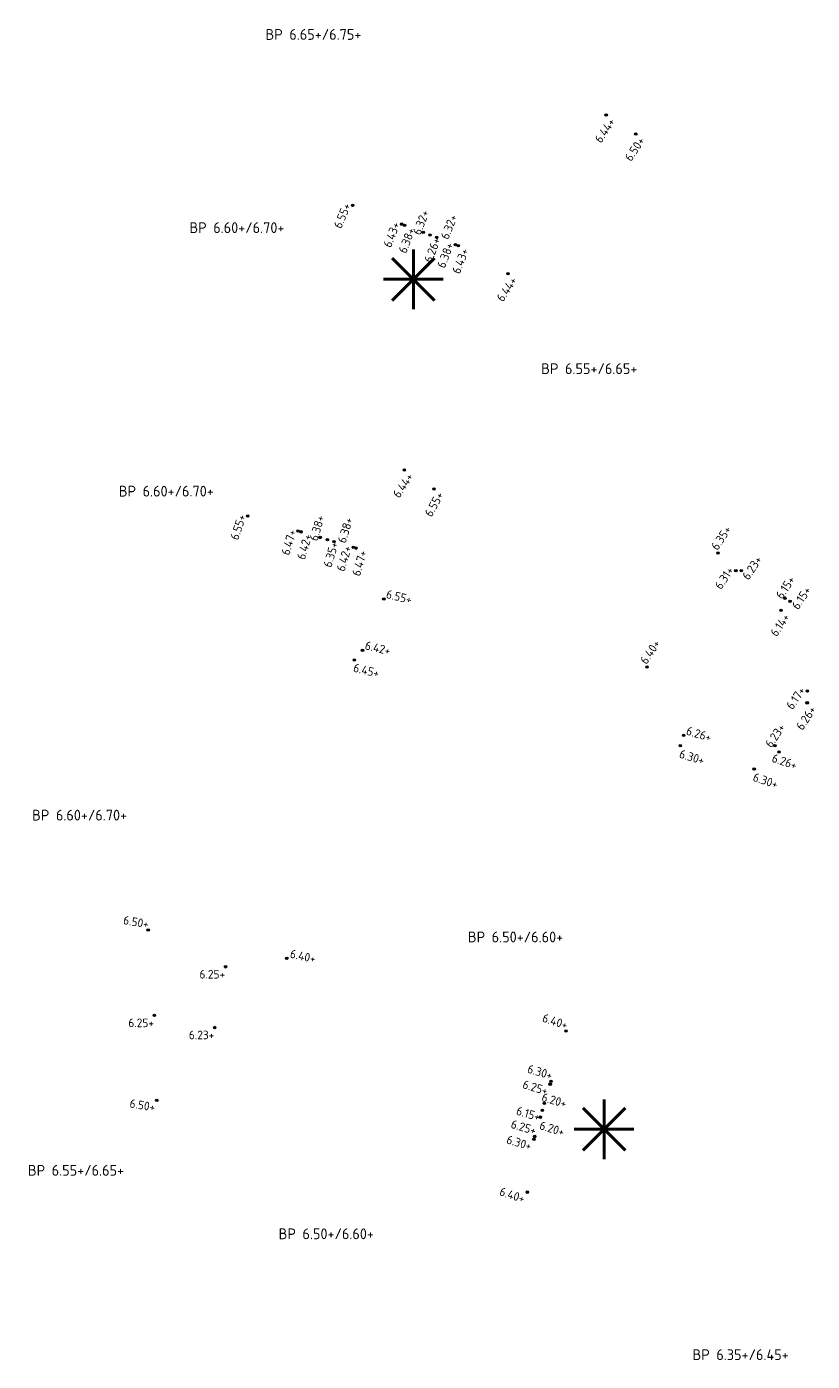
# Model space of a CAD drawing. Extents: x 168267 to 168723, y 448732 to 449595.
# Tile 25 of 32: x 168363 to 168428, y 449358 to 449469. Entities that reach past the tile are written whole.
import ezdxf
from ezdxf.enums import TextEntityAlignment as Align

# ---------------------------------------------------------------- set-up
doc = ezdxf.new("R2010")
doc.units = 0
doc.header["$MEASUREMENT"] = 0
for name, color, linetype, lineweight in [('N-PV-OG-SP_PEIL_0200_BOUWPEIL-T', 30, 'Continuous', 0), ('N-PV-OG-SP_PEIL_0500_KAVELPEIL-S', 140, 'Continuous', 0), ('N-PV-OG-SP_PEIL_0500_WEGPEIL-S', 210, 'Continuous', 0), ('N-PV-OG-SP_PEIL_0500_WEGPEIL_GOOT-S', 190, 'Continuous', 0), ('N-PV-OG-SP_PEIL_BOUWPEIL-S', 30, 'Continuous', 0), ('N-PV-VH-DREMPEL-S', 30, 'Continuous', 25)]:
    doc.layers.add(name, color=color, linetype=linetype, lineweight=lineweight)
doc.styles.add('NLCS-ISO', font='NLCS-ISO.ttf')

# ---------------------------------------------------------------- blocks, each defined once
blk = doc.blocks.new('*U7')
h = blk.add_hatch(color=256)
h.dxf.hatch_style = 1
edge = h.paths.add_edge_path()
edge.add_arc((0, 0), 0.25, 0, 360)
blk.add_circle((0, 0), 0.25)
at = {"ltscale": 0.1, "style": 'NLCS-ISO'}
blk.add_attdef('NAP', text='', height=1.8, dxfattribs=at).set_placement((-0.09, -2.99), align=Align.BOTTOM_RIGHT)
blk = doc.blocks.new('SOG-PEIL_BOUWPEIL-SO')
at = {"layer": 'Defpoints'}
blk.add_point((0, 0), dxfattribs=at)
at = {"layer": 'N-PV-OG-SP_PEIL_0200_BOUWPEIL-T', "style": 'NLCS-ISO'}
for tag in ['BOUWPEIL-DEF', 'BOUWPEIL-SP']:
    blk.add_attdef(tag, text='', height=0.9, dxfattribs=at).set_placement((0, 0), align=Align.MIDDLE)
blk = doc.blocks.new('*U17')
h = blk.add_hatch(color=256)
h.dxf.hatch_style = 1
edge = h.paths.add_edge_path()
edge.add_arc((0, 0), 0.25, 0, 360)
blk.add_circle((0, 0), 0.25)
at = {"ltscale": 0.1, "style": 'NLCS-ISO'}
blk.add_attdef('NAP', text='', height=1.8, dxfattribs=at).set_placement((4.41, -2.99), align=Align.BOTTOM_RIGHT)
blk = doc.blocks.new('*U15')
h = blk.add_hatch(color=256)
h.dxf.hatch_style = 1
edge = h.paths.add_edge_path()
edge.add_arc((0, 0), 0.25, 0, 360)
blk.add_circle((0, 0), 0.25)
at = {"ltscale": 0.1, "style": 'NLCS-ISO'}
blk.add_attdef('NAP', text='', height=1.8, dxfattribs=at).set_placement((4.41, -0.25), align=Align.BOTTOM_RIGHT)
blk = doc.blocks.new('*U3')
h = blk.add_hatch(color=256)
h.dxf.hatch_style = 1
edge = h.paths.add_edge_path()
edge.add_arc((0, 0), 0.25, 0, 360)
blk.add_circle((0, 0), 0.25)
at = {"ltscale": 0.1, "style": 'NLCS-ISO'}
blk.add_attdef('NAP', text='', height=1.8, dxfattribs=at).set_placement((-0.09, -2.99), align=Align.BOTTOM_RIGHT)
blk = doc.blocks.new('*U4')
h = blk.add_hatch(color=256)
h.dxf.hatch_style = 1
edge = h.paths.add_edge_path()
edge.add_arc((0, 0), 0.25, 0, 360)
blk.add_circle((0, 0), 0.25)
at = {"ltscale": 0.1, "style": 'NLCS-ISO'}
blk.add_attdef('NAP', text='', height=1.8, dxfattribs=at).set_placement((4.41, -0.25), align=Align.BOTTOM_RIGHT)
blk = doc.blocks.new('*U5')
h = blk.add_hatch(color=256)
h.dxf.hatch_style = 1
edge = h.paths.add_edge_path()
edge.add_arc((0, 0), 0.25, 0, 360)
blk.add_circle((0, 0), 0.25)
at = {"ltscale": 0.1, "style": 'NLCS-ISO'}
blk.add_attdef('NAP', text='', height=1.8, dxfattribs=at).set_placement((4.41, -2.99), align=Align.BOTTOM_RIGHT)
blk = doc.blocks.new('*U14')
h = blk.add_hatch(color=256)
h.dxf.hatch_style = 1
edge = h.paths.add_edge_path()
edge.add_arc((0, 0), 0.25, 0, 360)
blk.add_circle((0, 0), 0.25)
at = {"ltscale": 0.1, "style": 'NLCS-ISO'}
blk.add_attdef('NAP', text='', height=1.8, dxfattribs=at).set_placement((-0.09, -0.25), align=Align.BOTTOM_RIGHT)
blk = doc.blocks.new('SOG-PEIL_HD-SO')
h = blk.add_hatch(color=256)
h.dxf.hatch_style = 1
edge = h.paths.add_edge_path()
edge.add_arc((0, 0), 0.25, 0, 360)
blk.add_circle((0, 0), 0.25)
at = {"ltscale": 0.1, "style": 'NLCS-ISO'}
blk.add_attdef('NAP', text='', height=1.8, dxfattribs=at).set_placement((-0.09, -0.25), align=Align.BOTTOM_RIGHT)
blk = doc.blocks.new('*U59')
h = blk.add_hatch(color=256)
h.dxf.hatch_style = 1
edge = h.paths.add_edge_path()
edge.add_arc((0, 0), 0.25, 0, 360)
blk.add_circle((0, 0), 0.25)
at = {"ltscale": 0.1, "style": 'NLCS-ISO'}
blk.add_attdef('NAP', text='', height=1.8, dxfattribs=at).set_placement((-0.09, -2.99), align=Align.BOTTOM_RIGHT)
blk = doc.blocks.new('*U63')
h = blk.add_hatch(color=256)
h.dxf.hatch_style = 1
edge = h.paths.add_edge_path()
edge.add_arc((0, 0), 0.25, 0, 360)
blk.add_circle((0, 0), 0.25)
at = {"ltscale": 0.1, "style": 'NLCS-ISO'}
blk.add_attdef('NAP', text='', height=1.8, dxfattribs=at).set_placement((4.41, -2.99), align=Align.BOTTOM_RIGHT)
blk = doc.blocks.new('*U33')
h = blk.add_hatch(color=256)
h.dxf.hatch_style = 1
edge = h.paths.add_edge_path()
edge.add_arc((0, 0), 0.25, 0, 360)
blk.add_circle((0, 0), 0.25)
at = {"ltscale": 0.1, "style": 'NLCS-ISO'}
blk.add_attdef('NAP', text='', height=1.8, dxfattribs=at).set_placement((-0.09, -0.25), align=Align.BOTTOM_RIGHT)
blk = doc.blocks.new('*U50')
h = blk.add_hatch(color=256)
h.dxf.hatch_style = 1
edge = h.paths.add_edge_path()
edge.add_arc((0, 0), 0.25, 0, 360)
blk.add_circle((0, 0), 0.25)
at = {"ltscale": 0.1, "style": 'NLCS-ISO'}
blk.add_attdef('NAP', text='', height=1.8, dxfattribs=at).set_placement((4.41, -0.25), align=Align.BOTTOM_RIGHT)
blk = doc.blocks.new('*U73')
h = blk.add_hatch(color=256)
h.dxf.hatch_style = 1
edge = h.paths.add_edge_path()
edge.add_arc((0, 0), 0.25, 0, 360)
blk.add_circle((0, 0), 0.25)
at = {"ltscale": 0.1, "style": 'NLCS-ISO'}
blk.add_attdef('NAP', text='', height=1.8, dxfattribs=at).set_placement((-0.09, -2.99), align=Align.BOTTOM_RIGHT)
blk = doc.blocks.new('*U54')
h = blk.add_hatch(color=256)
h.dxf.hatch_style = 1
edge = h.paths.add_edge_path()
edge.add_arc((0, 0), 0.25, 0, 360)
blk.add_circle((0, 0), 0.25)
at = {"ltscale": 0.1, "style": 'NLCS-ISO'}
blk.add_attdef('NAP', text='', height=1.8, dxfattribs=at).set_placement((-0.09, -0.25), align=Align.BOTTOM_RIGHT)
blk = doc.blocks.new('*U64')
h = blk.add_hatch(color=256)
h.dxf.hatch_style = 1
edge = h.paths.add_edge_path()
edge.add_arc((0, 0), 0.25, 0, 360)
blk.add_circle((0, 0), 0.25)
at = {"ltscale": 0.1, "style": 'NLCS-ISO'}
blk.add_attdef('NAP', text='', height=1.8, dxfattribs=at).set_placement((4.41, -0.25), align=Align.BOTTOM_RIGHT)
blk = doc.blocks.new('SVH-DREMPEL_VERKEERSREMMER-S')
at = {"color": 0, "const_width": 0.05}
for points in [[(0, -0.5), (0, 0.5)], [(-0.354, 0.354), (0.354, -0.354)], [(0.354, 0.354), (-0.354, -0.354)], [(-0.5, 0), (0.5, 0)]]:
    blk.add_lwpolyline(points, dxfattribs=at)

msp = doc.modelspace()

# ---------------------------------------------------------------- block references
at = {"layer": 'N-PV-OG-SP_PEIL_0500_KAVELPEIL-S', "xscale": 0.4000000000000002, "yscale": 0.4000000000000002, "zscale": 0.4000000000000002}
for name, p, rotation, values in [('*U3', (168413.47, 449460.41), 56.42328330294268, {'NAP': '6.50+'}), ('SOG-PEIL_HD-SO', (168389.86, 449454.45), 67.358233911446, {'NAP': '6.55+'}), ('*U3', (168396.64, 449430.83), 61.4232833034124, {'NAP': '6.55+'}), ('SOG-PEIL_HD-SO', (168381.11, 449428.56), 71.83381361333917, {'NAP': '6.55+'}), ('SOG-PEIL_HD-SO', (168372.81, 449394.07), 350.0541154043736, {'NAP': '6.50+'}), ('SOG-PEIL_HD-SO', (168407.65, 449385.65), 341.7247768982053, {'NAP': '6.40+'}), ('*U3', (168373.53, 449379.88), 350.0541154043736, {'NAP': '6.50+'}), ('*U3', (168404.42, 449372.22), 341.7247768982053, {'NAP': '6.40+'})]:
    msp.add_blockref(name, p, dxfattribs=dict(at, rotation=rotation)).add_auto_attribs(values)
at = {"layer": 'N-PV-OG-SP_PEIL_0500_KAVELPEIL-S'}
ref = msp.add_blockref('*U15', (168420.32, 449425.48), dxfattribs=dict(at, xscale=0.4000000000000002, yscale=0.4000000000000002, zscale=0.4000000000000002, rotation=56.42328330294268))
ref.add_attrib('NAP', '6.35+', dxfattribs={"layer": '0', "ltscale": 0.1, "height": 0.72, "rotation": 56.4233, "style": 'NLCS-ISO'}).set_placement((168421.66, 449427.32), align=Align.BOTTOM_RIGHT)
ref = msp.add_blockref('*U15', (168392.46, 449421.65), dxfattribs=dict(at, xscale=0.4000000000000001, yscale=0.4000000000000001, zscale=0.4000000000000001, rotation=346.4232833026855))
ref.add_attrib('NAP', '6.55+', dxfattribs={"layer": '0', "ltscale": 0.1, "height": 0.72, "rotation": 346.4233, "style": 'NLCS-ISO'}).set_placement((168394.65, 449421.02), align=Align.BOTTOM_RIGHT)
ref = msp.add_blockref('*U15', (168414.4, 449415.98), dxfattribs=dict(at, xscale=0.4000000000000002, yscale=0.4000000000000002, zscale=0.4000000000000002, rotation=56.42328330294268))
ref.add_attrib('NAP', '6.40+', dxfattribs={"layer": '0', "ltscale": 0.1, "height": 0.72, "rotation": 56.4233, "style": 'NLCS-ISO'}).set_placement((168415.74, 449417.82), align=Align.BOTTOM_RIGHT)
ref = msp.add_blockref('*U17', (168390, 449416.57), dxfattribs=dict(at, xscale=0.4000000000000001, yscale=0.4000000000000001, zscale=0.4000000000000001, rotation=346.4232833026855))
ref.add_attrib('NAP', '6.45+', dxfattribs={"layer": '0', "ltscale": 0.1, "height": 0.72, "rotation": 346.4233, "style": 'NLCS-ISO'}).set_placement((168391.93, 449414.88), align=Align.BOTTOM_RIGHT)
ref = msp.add_blockref('*U17', (168417.18, 449409.42), dxfattribs=dict(at, xscale=0.4000000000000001, yscale=0.4000000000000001, zscale=0.4000000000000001, rotation=343.2301536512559))
ref.add_attrib('NAP', '6.30+', dxfattribs={"layer": '0', "ltscale": 0.1, "height": 0.72, "rotation": 343.2302, "style": 'NLCS-ISO'}).set_placement((168419, 449407.62), align=Align.BOTTOM_RIGHT)
ref = msp.add_blockref('*U17', (168423.34, 449407.48), dxfattribs=dict(at, xscale=0.4000000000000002, yscale=0.4000000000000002, zscale=0.4000000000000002, rotation=341.4232833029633))
ref.add_attrib('NAP', '6.30+', dxfattribs={"layer": '0', "ltscale": 0.1, "height": 0.72, "rotation": 341.4233, "style": 'NLCS-ISO'}).set_placement((168425.11, 449405.63), align=Align.BOTTOM_RIGHT)
ref = msp.add_blockref('*U4', (168384.37, 449391.7), dxfattribs=dict(at, xscale=0.4000000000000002, yscale=0.4000000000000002, zscale=0.4000000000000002, rotation=347.4602106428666))
ref.add_attrib('NAP', '6.40+', dxfattribs={"layer": '0', "ltscale": 0.1, "height": 0.72, "rotation": 347.4602, "style": 'NLCS-ISO'}).set_placement((168386.64, 449391.09), align=Align.BOTTOM_RIGHT)
at = {"layer": 'N-PV-OG-SP_PEIL_0500_WEGPEIL-S'}
for name, p, xscale, yscale, zscale, rotation, values in [('*U59', (168411, 449461.99), 0.3999999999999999, 0.3999999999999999, 0.3999999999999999, 56.39152315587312, {'NAP': '6.44+'}), ('*U4', (168395.75, 449452.21), 0.4000000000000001, 0.4000000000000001, 0.4000000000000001, 69.08970978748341, {'NAP': '6.32+'}), ('SOG-PEIL_HD-SO', (168393.95, 449452.89), 0.4000000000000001, 0.4000000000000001, 0.4000000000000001, 69.08970978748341, {'NAP': '6.43+'}), ('*U3', (168394.19, 449452.8), 0.4000000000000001, 0.4000000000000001, 0.4000000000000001, 69.08970978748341, {'NAP': '6.38+'}), ('*U14', (168398.43, 449451.18), 0.4000000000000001, 0.4000000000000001, 0.4000000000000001, 69.08970978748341, {'NAP': '6.38+'}), ('*U3', (168398.66, 449451.09), 0.4000000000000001, 0.4000000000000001, 0.4000000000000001, 69.08970978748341, {'NAP': '6.43+'}), ('*U59', (168402.82, 449448.76), 0.3999999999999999, 0.3999999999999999, 0.3999999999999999, 56.39152315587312, {'NAP': '6.44+'}), ('*U59', (168394.17, 449432.41), 0.3999999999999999, 0.3999999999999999, 0.3999999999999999, 56.39152315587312, {'NAP': '6.44+'}), ('*U4', (168387.15, 449426.78), 0.4, 0.4, 0.4, 73.5652894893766, {'NAP': '6.38+'}), ('SOG-PEIL_HD-SO', (168385.31, 449427.32), 0.4, 0.4, 0.4, 73.5652894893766, {'NAP': '6.47+'}), ('*U3', (168385.55, 449427.25), 0.4, 0.4, 0.4, 73.5652894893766, {'NAP': '6.42+'}), ('*U14', (168389.91, 449425.96), 0.4, 0.4, 0.4, 73.5652894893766, {'NAP': '6.42+'}), ('*U3', (168390.15, 449425.89), 0.4, 0.4, 0.4, 73.5652894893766, {'NAP': '6.47+'}), ('*U63', (168422.26, 449424.01), 0.3999999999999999, 0.3999999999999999, 0.3999999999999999, 56.39152315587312, {'NAP': '6.23+'}), ('*U54', (168421.81, 449424.01), 0.3999999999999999, 0.3999999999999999, 0.3999999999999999, 56.39152315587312, {'NAP': '6.31+'}), ('*U64', (168425.92, 449421.72), 0.3999999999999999, 0.3999999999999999, 0.3999999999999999, 56.39152315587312, {'NAP': '6.15+'}), ('*U63', (168426.34, 449421.45), 0.3999999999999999, 0.3999999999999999, 0.3999999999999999, 56.39152315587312, {'NAP': '6.15+'}), ('*U73', (168427.76, 449413), 0.3999999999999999, 0.3999999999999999, 0.3999999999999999, 56.39152315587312, {'NAP': '6.26+'}), ('*U63', (168425.41, 449408.91), 0.3999999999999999, 0.3999999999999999, 0.3999999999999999, 341.3915231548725, {'NAP': '6.26+'}), ('SOG-PEIL_HD-SO', (168406.4, 449381.46), 0.4000000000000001, 0.4000000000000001, 0.4000000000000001, 343.4562527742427, {'NAP': '6.30+'}), ('*U3', (168406.33, 449381.22), 0.4000000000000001, 0.4000000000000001, 0.4000000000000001, 343.4562527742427, {'NAP': '6.25+'}), ('*U4', (168405.85, 449379.62), 0.4000000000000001, 0.4000000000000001, 0.4000000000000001, 343.4562527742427, {'NAP': '6.20+'}), ('*U14', (168405.04, 449376.86), 0.4000000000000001, 0.4000000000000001, 0.4000000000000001, 343.4562527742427, {'NAP': '6.25+'}), ('*U3', (168404.97, 449376.62), 0.4000000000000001, 0.4000000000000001, 0.4000000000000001, 343.4562527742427, {'NAP': '6.30+'})]:
    msp.add_blockref(name, p, dxfattribs=dict(at, xscale=xscale, yscale=yscale, zscale=zscale, rotation=rotation)).add_auto_attribs(values)
ref = msp.add_blockref('*U5', (168396.87, 449451.78), dxfattribs=dict(at, xscale=0.4, yscale=0.4, zscale=0.4, rotation=68.21258110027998))
ref.add_attrib('NAP', '6.32+', dxfattribs={"layer": '0', "ltscale": 0.1, "height": 0.72, "rotation": 68.2126, "style": 'NLCS-ISO'}).set_placement((168398.82, 449453.44), align=Align.BOTTOM_RIGHT)
ref = msp.add_blockref('*U5', (168388.3, 449426.44), dxfattribs=dict(at, xscale=0.4, yscale=0.4, zscale=0.4, rotation=72.68816080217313))
ref.add_attrib('NAP', '6.38+', dxfattribs={"layer": '0', "ltscale": 0.1, "height": 0.72, "rotation": 72.6882, "style": 'NLCS-ISO'}).set_placement((168390.12, 449428.25), align=Align.BOTTOM_RIGHT)
ref = msp.add_blockref('*U5', (168405.51, 449378.47), dxfattribs=dict(at, xscale=0.4000000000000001, yscale=0.4000000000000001, zscale=0.4000000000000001, rotation=342.5791240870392))
ref.add_attrib('NAP', '6.20+', dxfattribs={"layer": '0', "ltscale": 0.1, "height": 0.72, "rotation": 342.5791, "style": 'NLCS-ISO'}).set_placement((168407.32, 449376.65), align=Align.BOTTOM_RIGHT)
at = {"layer": 'N-PV-OG-SP_PEIL_0500_WEGPEIL_GOOT-S', "xscale": 0.4, "yscale": 0.4, "zscale": 0.4}
for name, p, rotation, values in [('*U7', (168396.31, 449451.99), 69.09, {'NAP': '6.26+'}), ('*U7', (168387.76, 449426.6), 73.57, {'NAP': '6.35+'}), ('*U7', (168425.57, 449420.71), 55.70104344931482, {'NAP': '6.14+'}), ('*U33', (168427.78, 449413.98), 55.70104344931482, {'NAP': '6.17+'}), ('*U50', (168425.08, 449409.42), 55.70104344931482, {'NAP': '6.23+'}), ('*U7', (168405.68, 449379.05), 343.46, {'NAP': '6.15+'})]:
    msp.add_blockref(name, p, dxfattribs=dict(at, rotation=rotation)).add_auto_attribs(values)
at = {"layer": 'N-PV-OG-SP_PEIL_0500_WEGPEIL_GOOT-S'}
ref = msp.add_blockref('*U15', (168390.68, 449417.38), dxfattribs=dict(at, xscale=0.4000000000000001, yscale=0.4000000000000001, zscale=0.4000000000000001, rotation=346.4232833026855))
ref.add_attrib('NAP', '6.42+', dxfattribs={"layer": '0', "ltscale": 0.1, "height": 0.72, "rotation": 346.4233, "style": 'NLCS-ISO'}).set_placement((168392.87, 449416.75), align=Align.BOTTOM_RIGHT)
ref = msp.add_blockref('*U15', (168417.45, 449410.3), dxfattribs=dict(at, xscale=0.4000000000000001, yscale=0.4000000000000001, zscale=0.4000000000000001, rotation=343.2301536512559))
ref.add_attrib('NAP', '6.26+', dxfattribs={"layer": '0', "ltscale": 0.1, "height": 0.72, "rotation": 343.2302, "style": 'NLCS-ISO'}).set_placement((168419.59, 449409.54), align=Align.BOTTOM_RIGHT)
at = {"layer": 'N-PV-OG-SP_PEIL_0500_WEGPEIL_GOOT-S', "xscale": 0.4, "yscale": 0.4, "zscale": 0.4}
for p, values in [((168379.26, 449391), {'NAP': '6.25+'}), ((168373.33, 449386.95), {'NAP': '6.25+'}), ((168378.36, 449385.94), {'NAP': '6.23+'})]:
    msp.add_blockref('*U7', p, dxfattribs=at).add_auto_attribs(values)
at = {"layer": 'N-PV-OG-SP_PEIL_BOUWPEIL-S'}
ref = msp.add_blockref('SOG-PEIL_BOUWPEIL-SO', (168386.59, 449468.7), dxfattribs=at)
ref.add_attrib('BOUWPEIL-SP', 'BP 6.65+/6.75+', dxfattribs={"layer": 'N-PV-OG-SP_PEIL_0200_BOUWPEIL-T', "height": 0.9, "style": 'NLCS-ISO'}).set_placement((168386.59, 449468.7), align=Align.MIDDLE)
ref = msp.add_blockref('SOG-PEIL_BOUWPEIL-SO', (168380.21, 449452.6), dxfattribs=at)
ref.add_attrib('BOUWPEIL-SP', 'BP 6.60+/6.70+', dxfattribs={"layer": 'N-PV-OG-SP_PEIL_0200_BOUWPEIL-T', "height": 0.9, "style": 'NLCS-ISO'}).set_placement((168380.21, 449452.6), align=Align.MIDDLE)
ref = msp.add_blockref('SOG-PEIL_BOUWPEIL-SO', (168409.59, 449440.85), dxfattribs=at)
ref.add_attrib('BOUWPEIL-SP', 'BP 6.55+/6.65+', dxfattribs={"layer": 'N-PV-OG-SP_PEIL_0200_BOUWPEIL-T', "height": 0.9, "style": 'NLCS-ISO'}).set_placement((168409.59, 449440.85), align=Align.MIDDLE)
ref = msp.add_blockref('SOG-PEIL_BOUWPEIL-SO', (168374.32, 449430.64), dxfattribs=at)
ref.add_attrib('BOUWPEIL-SP', 'BP 6.60+/6.70+', dxfattribs={"layer": 'N-PV-OG-SP_PEIL_0200_BOUWPEIL-T', "height": 0.9, "style": 'NLCS-ISO'}).set_placement((168374.32, 449430.64), align=Align.MIDDLE)
ref = msp.add_blockref('SOG-PEIL_BOUWPEIL-SO', (168367.09, 449403.64), dxfattribs=at)
ref.add_attrib('BOUWPEIL-SP', 'BP 6.60+/6.70+', dxfattribs={"layer": 'N-PV-OG-SP_PEIL_0200_BOUWPEIL-T', "height": 0.9, "style": 'NLCS-ISO'}).set_placement((168367.09, 449403.64), align=Align.MIDDLE)
ref = msp.add_blockref('SOG-PEIL_BOUWPEIL-SO', (168403.44, 449393.49), dxfattribs=at)
ref.add_attrib('BOUWPEIL-SP', 'BP 6.50+/6.60+', dxfattribs={"layer": 'N-PV-OG-SP_PEIL_0200_BOUWPEIL-T', "height": 0.9, "style": 'NLCS-ISO'}).set_placement((168403.44, 449393.49), align=Align.MIDDLE)
ref = msp.add_blockref('SOG-PEIL_BOUWPEIL-SO', (168366.79, 449374.04), dxfattribs=at)
ref.add_attrib('BOUWPEIL-SP', 'BP 6.55+/6.65+', dxfattribs={"layer": 'N-PV-OG-SP_PEIL_0200_BOUWPEIL-T', "height": 0.9, "style": 'NLCS-ISO'}).set_placement((168366.79, 449374.04), align=Align.MIDDLE)
ref = msp.add_blockref('SOG-PEIL_BOUWPEIL-SO', (168387.66, 449368.75), dxfattribs=at)
ref.add_attrib('BOUWPEIL-SP', 'BP 6.50+/6.60+', dxfattribs={"layer": 'N-PV-OG-SP_PEIL_0200_BOUWPEIL-T', "height": 0.9, "style": 'NLCS-ISO'}).set_placement((168387.66, 449368.75), align=Align.MIDDLE)
ref = msp.add_blockref('SOG-PEIL_BOUWPEIL-SO', (168422.21, 449358.68), dxfattribs=at)
ref.add_attrib('BOUWPEIL-SP', 'BP 6.35+/6.45+', dxfattribs={"layer": 'N-PV-OG-SP_PEIL_0200_BOUWPEIL-T', "height": 0.9, "style": 'NLCS-ISO'}).set_placement((168422.21, 449358.68), align=Align.MIDDLE)
at = {"layer": 'N-PV-VH-DREMPEL-S', "xscale": 5, "yscale": 5, "zscale": 5}
for p in [(168394.92, 449448.3), (168410.83, 449377.47)]:
    msp.add_blockref('SVH-DREMPEL_VERKEERSREMMER-S', p, dxfattribs=at)

doc.saveas('drawing.dxf')
